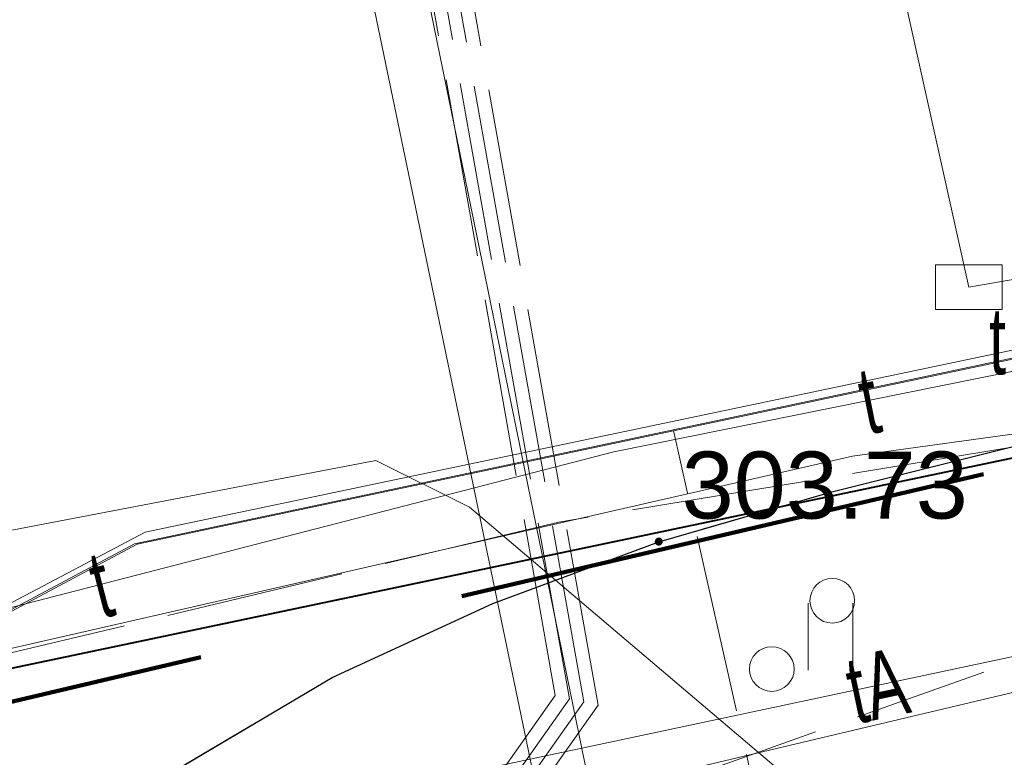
# Model space of a CAD drawing. Header units: metres. Extents: x 6567444 to 13135881, y 5574237 to 11149086.
# Tile 60 of 191: x 6567833 to 6567844, y 5574558 to 5574566. Entities that reach past the tile are written whole.
import ezdxf
from ezdxf.enums import TextEntityAlignment as Align

# ---------------------------------------------------------------- set-up
doc = ezdxf.new("R2010")
doc.units = ezdxf.units.M
for name, pattern in [('2.0_1.0', [3, 2, -1]), ('L_0_04', [1.5, 1, -0.5]), ('L_0_06', [2, 1.5, -0.5]), ('L_2_50', [2.5, 2, -0.5])]:
    doc.linetypes.add(name, pattern=pattern)
doc.layers.add('FORMA - Arch 01 - PZT 1 Strefy', color=7, linetype='Continuous')
for name, color, linetype, lineweight in [('GES_InneUrzadzeniaTowarzyszace_P', 7, 'Continuous', 18), ('GES_PrzewodCieplowniczy', 212, 'Continuous', 18), ('GES_PrzewodElektroenergetyczny', 1, 'Continuous', 18), ('GES_PrzewodElektroenergetyczny_Projektowany', 7, 'Continuous', 18), ('GES_PrzewodKanalizacyjny_Projektowany', 7, 'Continuous', 18), ('GES_PrzewodTelekomunikacyjny', 30, 'Continuous', 18), ('KR_ObiektKarto', 7, 'Continuous', 18), ('MP_LINIE_REGULAC', 135, 'Continuous', 40), ('OT_Komunikacja', 7, 'Continuous', 18), ('OT_ZagospodarowanieTerenu', 7, 'Continuous', 18), ('OTRS', 7, 'Continuous', 13), ('OTRS_O', 7, 'Continuous', 20), ('Z_ZAKRES', 214, 'Continuous', 90)]:
    doc.layers.add(name, color=color, linetype=linetype, lineweight=lineweight)
doc.styles.add('BDOT', font='arial.ttf', dxfattribs={"width": 0.9})
doc.styles.get("Standard").update_dxf_attribs({"font": 'arial.ttf'})
pattern_1 = [(45, (0, 0), (-0.265165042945, 0.265165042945), [])]

# ---------------------------------------------------------------- blocks, each defined once
blk = doc.blocks.new('OTZT_S')
at = {"color": 0, "linetype": 'Continuous', "lineweight": 18, "flags": 128}
for points in [[(-0.5, -0.75), (-0.5, 0.75)], [(0.5, 0.75), (0.5, -0.75)]]:
    blk.add_lwpolyline(points, dxfattribs=at)
blk = doc.blocks.new('other_SUPP')
at = {"color": 0, "linetype": 'Continuous', "lineweight": 18}
blk.add_circle((0, 0), 0.5, dxfattribs=at)
blk = doc.blocks.new('SUPW_R')
at = {"color": 0, "linetype": 'Continuous', "lineweight": 18, "flags": 128}
blk.add_lwpolyline([(0.75, 0.5), (0.75, -0.5), (-0.75, -0.5), (-0.75, 0.5)], close=True, dxfattribs=at)
blk = doc.blocks.new('OTRS')
at = {"layer": 'OTRS', "color": 0, "lineweight": -3, "const_width": 0.09}
blk.add_lwpolyline([(-0.045, 0, 1), (0.045, 0, 1)], format="xyb", close=True, dxfattribs=at)
at = {"layer": 'OTRS_O', "color": 0, "style": 'BDOT'}
blk.add_attdef('RZEDNA', (0.514, 0.515), '', height=1.5, dxfattribs=at)
blk = doc.blocks.new('_MDCP')
at = {"layer": 'GES_PrzewodCieplowniczy', "color": 212, "linetype": 'Continuous', "lineweight": 18}
for points in [[(6567835.395, 5574577.254), (6567835.56, 5574576.27), (6567841.12, 5574549.13), (6567842.56, 5574542.47), (6567842.66, 5574541.85), (6567842.59, 5574541.6), (6567842.37, 5574541.42), (6567841.76, 5574541.31), (6567832.56, 5574539.84), (6567831.99, 5574539.72), (6567831.81, 5574539.63), (6567831.65, 5574539.49), (6567831.8, 5574538.65), (6567833.77, 5574527.9), (6567835.97, 5574516.03), (6567836.07, 5574515.32), (6567836.27, 5574514.58), (6567838.64, 5574502.84)], [(6567840.21, 5574493.42), (6567838.21, 5574503.22), (6567835.81, 5574514.93), (6567835.68, 5574515.72), (6567835.53, 5574516.45), (6567833.32, 5574528.21), (6567831.32, 5574539.11), (6567831.19, 5574539.86), (6567831.31, 5574540.06), (6567831.53, 5574540.16), (6567832.13, 5574540.28), (6567841.07, 5574541.69), (6567841.7, 5574541.79), (6567841.9, 5574541.97), (6567842.01, 5574542.23), (6567841.92, 5574542.82), (6567840.56, 5574549.05), (6567834.9, 5574576.29), (6567834.74, 5574576.8), (6567834.714, 5574577.126)]]:
    blk.add_lwpolyline(points, dxfattribs=at)
at = {"layer": 'GES_PrzewodElektroenergetyczny', "color": 1, "linetype": 'Continuous', "lineweight": 18}
for points in [[(6567943.254, 5574582.239), (6567909.127, 5574576.204), (6567889.67, 5574572.763), (6567874.092, 5574569.903), (6567866.549, 5574568.127), (6567863.2, 5574565.721), (6567847.979, 5574563.389), (6567834.386, 5574560.54), (6567829.197, 5574557.801), (6567825.396, 5574554.557), (6567825.286, 5574554.465), (6567823.983, 5574553.351), (6567823.887, 5574553.328), (6567823.56, 5574553.266), (6567822.367, 5574553.026), (6567822.149, 5574553.016), (6567821.707, 5574552.996), (6567817.963, 5574552.826), (6567817.484, 5574552.804), (6567812.181, 5574552.562), (6567800.221, 5574552.715), (6567799.811, 5574552.733), (6567793.499, 5574551.393)], [(6567873.65, 5574564.68), (6567858.185, 5574560.669), (6567842.81, 5574557.22), (6567841.652, 5574557.736), (6567838.02, 5574560.82), (6567836.97, 5574561.34), (6567827.408, 5574559.513), (6567825.24, 5574559.375), (6567823.842, 5574558.387), (6567822.303, 5574556.767), (6567821.25, 5574553.7), (6567820.388, 5574552.522), (6567818.508, 5574550.958), (6567817.589, 5574547.746), (6567816.52, 5574541.4), (6567814.783, 5574530.308), (6567815.18, 5574526.62), (6567815.46, 5574522.32), (6567816.83, 5574517.28), (6567816.455, 5574514.619), (6567815.516, 5574513.797), (6567802.55, 5574511.616)], [(6567873.65, 5574564.68), (6567858.185, 5574560.669), (6567842.81, 5574557.22), (6567841.652, 5574557.736), (6567838.02, 5574560.82), (6567836.97, 5574561.34), (6567827.408, 5574559.513), (6567825.24, 5574559.375), (6567823.842, 5574558.387), (6567822.303, 5574556.767), (6567821.25, 5574553.7), (6567820.388, 5574552.522), (6567818.508, 5574550.958), (6567817.589, 5574547.746), (6567816.52, 5574541.4), (6567814.783, 5574530.308), (6567815.18, 5574526.62), (6567815.46, 5574522.32), (6567816.83, 5574517.28), (6567816.455, 5574514.619), (6567815.516, 5574513.797), (6567802.55, 5574511.616)], [(6567838.664, 5574557.463), (6567839.429, 5574557.634), (6567846.812, 5574559.385), (6567851.645, 5574560.446), (6567868.123, 5574564.188), (6567878.034, 5574566.506), (6567891.189, 5574569.42), (6567902.264, 5574571.789), (6567930.529, 5574577.195), (6567943.691, 5574579.824)], [(6567793.655, 5574550.711), (6567800.35, 5574552.06), (6567829.97, 5574558.57), (6567842.31, 5574561.39), (6567850.66, 5574562.54), (6567860.88, 5574565.16), (6567864.36, 5574564.78), (6567874.76, 5574567.79), (6567876.7, 5574569.8), (6567879.43, 5574570.97), (6567880.48, 5574571.46), (6567881.27, 5574571.67)], [(6567793.654, 5574550.715), (6567800.35, 5574552.06), (6567829.97, 5574558.57), (6567842.31, 5574561.39), (6567850.66, 5574562.54), (6567860.88, 5574565.16), (6567864.36, 5574564.78), (6567874.76, 5574567.79), (6567876.7, 5574569.8), (6567879.43, 5574570.97)], [(6567793.506, 5574551.362), (6567799.783, 5574552.712), (6567800.221, 5574552.715), (6567811.977, 5574552.47), (6567815.866, 5574552.65), (6567817.454, 5574552.724), (6567817.933, 5574552.746), (6567821.573, 5574552.914), (6567821.696, 5574552.936), (6567822.149, 5574553.016), (6567823.56, 5574553.266), (6567823.887, 5574553.328), (6567825.286, 5574554.465), (6567825.396, 5574554.557), (6567829.332, 5574557.775), (6567834.269, 5574560.409), (6567848.172, 5574563.348), (6567863.152, 5574565.67), (6567866.512, 5574567.994), (6567866.79, 5574568.09)], [(6567866.79, 5574568.09), (6567866.542, 5574567.987), (6567863.181, 5574565.664), (6567848.2, 5574563.341), (6567834.297, 5574560.402), (6567829.361, 5574557.768), (6567823.918, 5574553.318), (6567821.603, 5574552.908), (6567815.896, 5574552.644), (6567812.008, 5574552.464), (6567799.814, 5574552.707), (6567793.509, 5574551.351)]]:
    blk.add_lwpolyline(points, dxfattribs=at)
at = {"layer": 'GES_PrzewodElektroenergetyczny_Projektowany', "color": 1, "linetype": 'L_2_50', "lineweight": 18}
for points in [[(6567943.412, 5574581.367), (6567943.17, 5574581.32), (6567913.09, 5574576.12), (6567888.01, 5574572.01), (6567877.14, 5574569.91), (6567875.36, 5574567.7), (6567875.01, 5574566.91), (6567863.39, 5574564.59), (6567846.75, 5574561.93), (6567839.02, 5574560.65), (6567829.79, 5574558.45), (6567816.07, 5574555.81), (6567793.454, 5574551.595)], [(6567831.72, 5574502.84), (6567830.92, 5574506.11), (6567829.85, 5574510.82), (6567828.36, 5574518.08), (6567827.81, 5574522.92), (6567827.53, 5574530.32), (6567827.19, 5574535.47), (6567827.29, 5574541.46), (6567831.04, 5574547.22), (6567832.76, 5574549.39), (6567839.3, 5574558.64), (6567836.51, 5574574.32), (6567833.95, 5574575.55), (6567832.368, 5574576.684)], [(6567831.87, 5574502.87), (6567831.07, 5574506.14), (6567830, 5574510.85), (6567828.5, 5574518.11), (6567827.96, 5574522.93), (6567827.68, 5574530.33), (6567827.34, 5574535.47), (6567827.44, 5574541.42), (6567831.16, 5574547.14), (6567832.88, 5574549.3), (6567839.46, 5574558.6), (6567836.65, 5574574.42), (6567834.02, 5574575.68), (6567832.567, 5574576.722)], [(6567831.43, 5574502.77), (6567830.63, 5574506.04), (6567829.56, 5574510.76), (6567828.06, 5574518.04), (6567827.51, 5574522.9), (6567827.23, 5574530.3), (6567826.89, 5574535.46), (6567826.99, 5574541.55), (6567830.8, 5574547.4), (6567832.52, 5574549.58), (6567838.98, 5574558.71), (6567836.25, 5574574.12), (6567833.79, 5574575.29), (6567831.956, 5574576.607)], [(6567831.58, 5574502.8), (6567830.78, 5574506.07), (6567829.7, 5574510.79), (6567828.21, 5574518.06), (6567827.66, 5574522.91), (6567827.38, 5574530.31), (6567827.04, 5574535.46), (6567827.14, 5574541.51), (6567830.92, 5574547.31), (6567832.64, 5574549.49), (6567839.14, 5574558.67), (6567836.38, 5574574.22), (6567833.87, 5574575.42), (6567832.16, 5574576.645)]]:
    blk.add_lwpolyline(points, dxfattribs=at)
at = {"layer": 'GES_PrzewodElektroenergetyczny_Projektowany', "color": 1, "linetype": 'L_2_50', "lineweight": 18, "flags": 128}
blk.add_lwpolyline([(6567968.757, 5574418.447), (6567965.79, 5574417.788), (6567964.269, 5574419.682), (6567962.444, 5574428.423), (6567960.927, 5574438.382), (6567955.785, 5574440.828), (6567943.735, 5574448.879), (6567937.061, 5574453.287), (6567929.241, 5574458.206), (6567924.301, 5574460.739), (6567918.598, 5574463.02), (6567911.377, 5574464.921), (6567904.643, 5574465.783), (6567895.738, 5574466.364), (6567887.791, 5574468.949), (6567886.282, 5574470.192), (6567885.356, 5574472.785), (6567880.925, 5574493.141), (6567879.016, 5574496.438), (6567878.444, 5574499.11), (6567874.34, 5574499.268), (6567872.908, 5574505.876), (6567870.567, 5574509.67), (6567868.305, 5574511.329), (6567862.172, 5574511.906), (6567852.994, 5574510.772), (6567850.203, 5574522.019), (6567848.1, 5574529.505), (6567843.148, 5574549.062), (6567840.304, 5574561.676)], dxfattribs=at)
at = {"layer": 'GES_PrzewodKanalizacyjny_Projektowany', "color": 36, "linetype": 'L_0_06', "lineweight": 18}
blk.add_lwpolyline([(6567802.897, 5574571.142), (6567804.15, 5574570.77), (6567822.57, 5574570.72), (6567823.94, 5574565.73), (6567834.83, 5574555.79), (6567851.21, 5574561.61), (6567874.07, 5574567.2), (6567898.27, 5574572.78), (6567918.59, 5574577.15), (6567936.88, 5574581.42)], dxfattribs=at)
at = {"layer": 'GES_PrzewodTelekomunikacyjny', "color": 30, "linetype": 'Continuous', "lineweight": 18, "flags": 128}
for points in [[(6567840.706, 5574576.993), (6567841.33, 5574573.551), (6567843.613, 5574563.28), (6567869.778, 5574567.833), (6567886.856, 5574570.805)], [(6567865.525, 5574563.914), (6567846.919, 5574559.742), (6567823.059, 5574554.673), (6567819.6, 5574553.938)], [(6567845.352, 5574562.592), (6567839.637, 5574561.438)], [(6567839.637, 5574561.438), (6567828.143, 5574558.47)]]:
    blk.add_lwpolyline(points, dxfattribs=at)
at = {"layer": 'MP_LINIE_REGULAC', "linetype": 'Continuous'}
blk.add_lwpolyline([(6567822.725, 5574553.2), (6567826.384, 5574557.65), (6567847.196, 5574562.02), (6567843.244, 5574578.73)], dxfattribs=at)
at = {"layer": 'OT_Komunikacja', "color": 7, "linetype": 'L_0_06', "lineweight": 18}
blk.add_lwpolyline([(6567870.69, 5574567.61), (6567854.92, 5574563.97), (6567850.42, 5574563.07), (6567847.84, 5574562.43), (6567842.08, 5574560.99), (6567840.14, 5574560.43), (6567838.28, 5574559.74), (6567836.48, 5574558.91), (6567834.74, 5574557.88), (6567833.15, 5574556.73), (6567831.64, 5574555.37), (6567830.23, 5574553.94), (6567829, 5574552.37), (6567807.49, 5574557.68), (6567808.795, 5574564.52), (6567812.22, 5574565.02), (6567813.716, 5574565.299), (6567818.846, 5574566.258), (6567831.918, 5574568.701), (6567838.5, 5574569.98), (6567852.66, 5574572.75), (6567861.62, 5574574.56), (6567874.02, 5574577.02)], dxfattribs=at)
at = {"layer": 'OT_Komunikacja', "color": 7, "linetype": 'Continuous', "lineweight": 25, "flags": 128}
blk.add_lwpolyline([(6567824.25, 5574529.43), (6567824.08, 5574532.42), (6567824.01, 5574536.4), (6567824.25, 5574539.41), (6567825.44, 5574545.29), (6567826.09, 5574547.18), (6567826.92, 5574548.98), (6567827.87, 5574550.71), (6567829, 5574552.37), (6567830.23, 5574553.94), (6567831.64, 5574555.37), (6567833.15, 5574556.73), (6567834.74, 5574557.88), (6567836.48, 5574558.91), (6567838.28, 5574559.74), (6567840.14, 5574560.43), (6567842.08, 5574560.99), (6567847.84, 5574562.43), (6567850.42, 5574563.07), (6567851, 5574562.82), (6567857.08, 5574558.64), (6567878.36, 5574563.51)], dxfattribs=at)
at = {"layer": 'OT_ZagospodarowanieTerenu', "color": 7, "linetype": 'L_0_04', "lineweight": 18, "flags": 128}
blk.add_lwpolyline([(6567847.84, 5574562.43), (6567849.24, 5574556.86), (6567829, 5574552.37), (6567830.23, 5574553.94), (6567831.64, 5574555.37), (6567833.15, 5574556.73), (6567834.74, 5574557.88), (6567836.48, 5574558.91), (6567838.28, 5574559.74), (6567840.14, 5574560.43), (6567842.08, 5574560.99)], close=True, dxfattribs=at)
at = {"layer": 'Z_ZAKRES', "linetype": '2.0_1.0', "lineweight": 140, "ltscale": 3}
blk.add_lwpolyline([(6567820.407, 5574555.719), (6567847.232, 5574561.997), (6567929.356, 5574581.206), (6567956.443, 5574443.911), (6567955.827, 5574425.481), (6567951.015, 5574407.07), (6567933.777, 5574381.866), (6567907.312, 5574367.318), (6567855.739, 5574355.65), (6567852.582, 5574378.747), (6567848.105, 5574411.572), (6567841.693, 5574438.994), (6567818.946, 5574517.253)], close=True, dxfattribs=at)
at = {"layer": 'GES_InneUrzadzeniaTowarzyszace_P', "linetype": 'Continuous', "xscale": 0.5, "yscale": 0.5, "zscale": 0.5}
for name, p in [('SUPW_R', (6567843.613, 5574563.28)), ('other_SUPP', (6567842.083, 5574559.77)), ('other_SUPP', (6567841.406, 5574559.005))]:
    blk.add_blockref(name, p, dxfattribs=at)
at = {"layer": 'KR_ObiektKarto', "linetype": 'Continuous', "xscale": 0.5, "yscale": 0.5, "zscale": 0.5}
blk.add_blockref('OTZT_S', (6567842.062, 5574559.367), dxfattribs=at)
at = {"layer": 'OTRS', "xscale": 0.5, "yscale": 0.5, "zscale": 0.5}
blk.add_blockref('OTRS', (6567840.14, 5574560.433, 303.734), dxfattribs=at).add_auto_attribs({'RZEDNA': '303.73'})
at = {"layer": 'GES_InneUrzadzeniaTowarzyszace_P', "color": 7, "lineweight": 15, "width": 0.66}
blk.add_text('t', height=0.75, dxfattribs=at).set_placement((6567843.838, 5574563.055), align=Align.TOP_LEFT)
at = {"layer": 'GES_PrzewodTelekomunikacyjny', "color": 30, "lineweight": 15, "width": 0.66}
for s, rotation, p in [('t', -348.6, (6567842.495, 5574562.015)), ('t', -345.5, (6567833.89, 5574559.954)), ('tA', -348, (6567842.585, 5574558.821))]:
    blk.add_text(s, height=0.75, rotation=rotation, dxfattribs=at).set_placement(p, align=Align.MIDDLE_CENTER)
blk = doc.blocks.new('PR1183 Chorzów Metalowców V09_TT')
at = {"layer": 'FORMA - Arch 01 - PZT 1 Strefy', "linetype": 'Continuous', "lineweight": 0, "true_color": 0x577933}
h = blk.add_hatch(dxfattribs=at)
h.set_pattern_fill('ANSI31', color=77, scale=3, style=0)
h.set_pattern_definition(pattern_1)
h.paths.add_polyline_path([(6567829, 5574517.24), (6567842.398, 5574471.118), (6567844.165, 5574471.632), (6567846.931, 5574462.111), (6567846.967, 5574484.472), (6567835.736, 5574536.73), (6567846.642, 5574539.074), (6567844.864, 5574547.35), (6567918.571, 5574563.191), (6567935.605, 5574483.933), (6567930.975, 5574476.768), (6567931.227, 5574475.595), (6567933.57, 5574476.098, 0.216609), (6567938.884, 5574480.085), (6567921.55, 5574567.86), (6567849.267, 5574550.953), (6567830.11, 5574546.47)])
blk = doc.blocks.new('GE.I.6640.1.468.2024_MDCP_dodatkowe pomiary_12.03.2026')
at = {"layer": 'GES_PrzewodCieplowniczy', "color": 212, "linetype": 'Continuous', "lineweight": 18}
for points in [[(6567835.395, 5574577.254), (6567835.56, 5574576.27), (6567841.12, 5574549.13), (6567842.56, 5574542.47), (6567842.66, 5574541.85), (6567842.59, 5574541.6), (6567842.37, 5574541.42), (6567841.76, 5574541.31), (6567832.56, 5574539.84), (6567831.99, 5574539.72), (6567831.81, 5574539.63), (6567831.65, 5574539.49), (6567831.8, 5574538.65), (6567833.77, 5574527.9), (6567835.97, 5574516.03), (6567836.07, 5574515.32), (6567836.27, 5574514.58), (6567838.64, 5574502.84)], [(6567840.21, 5574493.42), (6567838.21, 5574503.22), (6567835.81, 5574514.93), (6567835.68, 5574515.72), (6567835.53, 5574516.45), (6567833.32, 5574528.21), (6567831.32, 5574539.11), (6567831.19, 5574539.86), (6567831.31, 5574540.06), (6567831.53, 5574540.16), (6567832.13, 5574540.28), (6567841.07, 5574541.69), (6567841.7, 5574541.79), (6567841.9, 5574541.97), (6567842.01, 5574542.23), (6567841.92, 5574542.82), (6567840.56, 5574549.05), (6567834.9, 5574576.29), (6567834.74, 5574576.8), (6567834.714, 5574577.126)]]:
    blk.add_lwpolyline(points, dxfattribs=at)
at = {"layer": 'GES_PrzewodElektroenergetyczny', "color": 1, "linetype": 'Continuous', "lineweight": 18}
for points in [[(6567943.254, 5574582.239), (6567909.127, 5574576.204), (6567889.67, 5574572.763), (6567874.092, 5574569.903), (6567866.549, 5574568.127), (6567863.2, 5574565.721), (6567847.979, 5574563.389), (6567834.386, 5574560.54), (6567829.197, 5574557.801), (6567825.396, 5574554.557), (6567825.286, 5574554.465), (6567823.983, 5574553.351), (6567823.887, 5574553.328), (6567823.56, 5574553.266), (6567822.367, 5574553.026), (6567822.149, 5574553.016), (6567821.707, 5574552.996), (6567817.963, 5574552.826), (6567817.484, 5574552.804), (6567812.181, 5574552.562), (6567800.221, 5574552.715), (6567799.811, 5574552.733), (6567793.499, 5574551.393)], [(6567873.65, 5574564.68), (6567858.185, 5574560.669), (6567842.81, 5574557.22), (6567841.652, 5574557.736), (6567838.02, 5574560.82), (6567836.97, 5574561.34), (6567827.408, 5574559.513), (6567825.24, 5574559.375), (6567823.842, 5574558.387), (6567822.303, 5574556.767), (6567821.25, 5574553.7), (6567820.388, 5574552.522), (6567818.508, 5574550.958), (6567817.589, 5574547.746), (6567816.52, 5574541.4), (6567814.783, 5574530.308), (6567815.18, 5574526.62), (6567815.46, 5574522.32), (6567816.83, 5574517.28), (6567816.455, 5574514.619), (6567815.516, 5574513.797), (6567802.55, 5574511.616)], [(6567873.65, 5574564.68), (6567858.185, 5574560.669), (6567842.81, 5574557.22), (6567841.652, 5574557.736), (6567838.02, 5574560.82), (6567836.97, 5574561.34), (6567827.408, 5574559.513), (6567825.24, 5574559.375), (6567823.842, 5574558.387), (6567822.303, 5574556.767), (6567821.25, 5574553.7), (6567820.388, 5574552.522), (6567818.508, 5574550.958), (6567817.589, 5574547.746), (6567816.52, 5574541.4), (6567814.783, 5574530.308), (6567815.18, 5574526.62), (6567815.46, 5574522.32), (6567816.83, 5574517.28), (6567816.455, 5574514.619), (6567815.516, 5574513.797), (6567802.55, 5574511.616)], [(6567838.664, 5574557.463), (6567839.429, 5574557.634), (6567846.812, 5574559.385), (6567851.645, 5574560.446), (6567868.123, 5574564.188), (6567878.034, 5574566.506), (6567891.189, 5574569.42), (6567902.264, 5574571.789), (6567930.529, 5574577.195), (6567943.691, 5574579.824)], [(6567793.655, 5574550.711), (6567800.35, 5574552.06), (6567829.97, 5574558.57), (6567842.31, 5574561.39), (6567850.66, 5574562.54), (6567860.88, 5574565.16), (6567864.36, 5574564.78), (6567874.76, 5574567.79), (6567876.7, 5574569.8), (6567879.43, 5574570.97), (6567880.48, 5574571.46), (6567881.27, 5574571.67)], [(6567793.654, 5574550.715), (6567800.35, 5574552.06), (6567829.97, 5574558.57), (6567842.31, 5574561.39), (6567850.66, 5574562.54), (6567860.88, 5574565.16), (6567864.36, 5574564.78), (6567874.76, 5574567.79), (6567876.7, 5574569.8), (6567879.43, 5574570.97)], [(6567793.506, 5574551.362), (6567799.783, 5574552.712), (6567800.221, 5574552.715), (6567811.977, 5574552.47), (6567815.866, 5574552.65), (6567817.454, 5574552.724), (6567817.933, 5574552.746), (6567821.573, 5574552.914), (6567821.696, 5574552.936), (6567822.149, 5574553.016), (6567823.56, 5574553.266), (6567823.887, 5574553.328), (6567825.286, 5574554.465), (6567825.396, 5574554.557), (6567829.332, 5574557.775), (6567834.269, 5574560.409), (6567848.172, 5574563.348), (6567863.152, 5574565.67), (6567866.512, 5574567.994), (6567866.79, 5574568.09)], [(6567866.79, 5574568.09), (6567866.542, 5574567.987), (6567863.181, 5574565.664), (6567848.2, 5574563.341), (6567834.297, 5574560.402), (6567829.361, 5574557.768), (6567823.918, 5574553.318), (6567821.603, 5574552.908), (6567815.896, 5574552.644), (6567812.008, 5574552.464), (6567799.814, 5574552.707), (6567793.509, 5574551.351)]]:
    blk.add_lwpolyline(points, dxfattribs=at)
at = {"layer": 'GES_PrzewodElektroenergetyczny_Projektowany', "color": 1, "linetype": 'L_2_50', "lineweight": 18}
for points in [[(6567943.412, 5574581.367), (6567943.17, 5574581.32), (6567913.09, 5574576.12), (6567888.01, 5574572.01), (6567877.14, 5574569.91), (6567875.36, 5574567.7), (6567875.01, 5574566.91), (6567863.39, 5574564.59), (6567846.75, 5574561.93), (6567839.02, 5574560.65), (6567829.79, 5574558.45), (6567816.07, 5574555.81), (6567793.454, 5574551.595)], [(6567831.72, 5574502.84), (6567830.92, 5574506.11), (6567829.85, 5574510.82), (6567828.36, 5574518.08), (6567827.81, 5574522.92), (6567827.53, 5574530.32), (6567827.19, 5574535.47), (6567827.29, 5574541.46), (6567831.04, 5574547.22), (6567832.76, 5574549.39), (6567839.3, 5574558.64), (6567836.51, 5574574.32), (6567833.95, 5574575.55), (6567832.368, 5574576.684)], [(6567831.87, 5574502.87), (6567831.07, 5574506.14), (6567830, 5574510.85), (6567828.5, 5574518.11), (6567827.96, 5574522.93), (6567827.68, 5574530.33), (6567827.34, 5574535.47), (6567827.44, 5574541.42), (6567831.16, 5574547.14), (6567832.88, 5574549.3), (6567839.46, 5574558.6), (6567836.65, 5574574.42), (6567834.02, 5574575.68), (6567832.567, 5574576.722)], [(6567831.43, 5574502.77), (6567830.63, 5574506.04), (6567829.56, 5574510.76), (6567828.06, 5574518.04), (6567827.51, 5574522.9), (6567827.23, 5574530.3), (6567826.89, 5574535.46), (6567826.99, 5574541.55), (6567830.8, 5574547.4), (6567832.52, 5574549.58), (6567838.98, 5574558.71), (6567836.25, 5574574.12), (6567833.79, 5574575.29), (6567831.956, 5574576.607)], [(6567831.58, 5574502.8), (6567830.78, 5574506.07), (6567829.7, 5574510.79), (6567828.21, 5574518.06), (6567827.66, 5574522.91), (6567827.38, 5574530.31), (6567827.04, 5574535.46), (6567827.14, 5574541.51), (6567830.92, 5574547.31), (6567832.64, 5574549.49), (6567839.14, 5574558.67), (6567836.38, 5574574.22), (6567833.87, 5574575.42), (6567832.16, 5574576.645)]]:
    blk.add_lwpolyline(points, dxfattribs=at)
at = {"layer": 'GES_PrzewodElektroenergetyczny_Projektowany', "color": 1, "linetype": 'L_2_50', "lineweight": 18, "flags": 128}
blk.add_lwpolyline([(6567968.757, 5574418.447), (6567965.79, 5574417.788), (6567964.269, 5574419.682), (6567962.444, 5574428.423), (6567960.927, 5574438.382), (6567955.785, 5574440.828), (6567943.735, 5574448.879), (6567937.061, 5574453.287), (6567929.241, 5574458.206), (6567924.301, 5574460.739), (6567918.598, 5574463.02), (6567911.377, 5574464.921), (6567904.643, 5574465.783), (6567895.738, 5574466.364), (6567887.791, 5574468.949), (6567886.282, 5574470.192), (6567885.356, 5574472.785), (6567880.925, 5574493.141), (6567879.016, 5574496.438), (6567878.444, 5574499.11), (6567874.34, 5574499.268), (6567872.908, 5574505.876), (6567870.567, 5574509.67), (6567868.305, 5574511.329), (6567862.172, 5574511.906), (6567852.994, 5574510.772), (6567850.203, 5574522.019), (6567848.1, 5574529.505), (6567843.148, 5574549.062), (6567840.304, 5574561.676)], dxfattribs=at)
at = {"layer": 'GES_PrzewodKanalizacyjny_Projektowany', "color": 36, "linetype": 'L_0_06', "lineweight": 18}
blk.add_lwpolyline([(6567802.897, 5574571.142), (6567804.15, 5574570.77), (6567822.57, 5574570.72), (6567823.94, 5574565.73), (6567834.83, 5574555.79), (6567851.21, 5574561.61), (6567874.07, 5574567.2), (6567898.27, 5574572.78), (6567918.59, 5574577.15), (6567936.88, 5574581.42)], dxfattribs=at)
at = {"layer": 'GES_PrzewodTelekomunikacyjny', "color": 30, "linetype": 'Continuous', "lineweight": 18, "flags": 128}
for points in [[(6567840.706, 5574576.993), (6567841.33, 5574573.551), (6567843.613, 5574563.28), (6567869.778, 5574567.833), (6567886.856, 5574570.805)], [(6567865.525, 5574563.914), (6567846.919, 5574559.742), (6567823.059, 5574554.673), (6567819.6, 5574553.938)], [(6567845.352, 5574562.592), (6567839.637, 5574561.438)], [(6567839.637, 5574561.438), (6567828.143, 5574558.47)]]:
    blk.add_lwpolyline(points, dxfattribs=at)
at = {"layer": 'MP_LINIE_REGULAC', "linetype": 'Continuous'}
blk.add_lwpolyline([(6567822.725, 5574553.2), (6567826.384, 5574557.65), (6567847.196, 5574562.02), (6567843.244, 5574578.73)], dxfattribs=at)
at = {"layer": 'OT_Komunikacja', "color": 7, "linetype": 'L_0_06', "lineweight": 18}
blk.add_lwpolyline([(6567870.69, 5574567.61), (6567854.92, 5574563.97), (6567850.42, 5574563.07), (6567847.84, 5574562.43), (6567842.08, 5574560.99), (6567840.14, 5574560.43), (6567838.28, 5574559.74), (6567836.48, 5574558.91), (6567834.74, 5574557.88), (6567833.15, 5574556.73), (6567831.64, 5574555.37), (6567830.23, 5574553.94), (6567829, 5574552.37), (6567807.49, 5574557.68), (6567808.795, 5574564.52), (6567812.22, 5574565.02), (6567813.716, 5574565.299), (6567818.846, 5574566.258), (6567831.918, 5574568.701), (6567838.5, 5574569.98), (6567852.66, 5574572.75), (6567861.62, 5574574.56), (6567874.02, 5574577.02)], dxfattribs=at)
at = {"layer": 'OT_Komunikacja', "color": 7, "linetype": 'Continuous', "lineweight": 25, "flags": 128}
blk.add_lwpolyline([(6567824.25, 5574529.43), (6567824.08, 5574532.42), (6567824.01, 5574536.4), (6567824.25, 5574539.41), (6567825.44, 5574545.29), (6567826.09, 5574547.18), (6567826.92, 5574548.98), (6567827.87, 5574550.71), (6567829, 5574552.37), (6567830.23, 5574553.94), (6567831.64, 5574555.37), (6567833.15, 5574556.73), (6567834.74, 5574557.88), (6567836.48, 5574558.91), (6567838.28, 5574559.74), (6567840.14, 5574560.43), (6567842.08, 5574560.99), (6567847.84, 5574562.43), (6567850.42, 5574563.07), (6567851, 5574562.82), (6567857.08, 5574558.64), (6567878.36, 5574563.51)], dxfattribs=at)
at = {"layer": 'OT_ZagospodarowanieTerenu', "color": 7, "linetype": 'L_0_04', "lineweight": 18, "flags": 128}
blk.add_lwpolyline([(6567847.84, 5574562.43), (6567849.24, 5574556.86), (6567829, 5574552.37), (6567830.23, 5574553.94), (6567831.64, 5574555.37), (6567833.15, 5574556.73), (6567834.74, 5574557.88), (6567836.48, 5574558.91), (6567838.28, 5574559.74), (6567840.14, 5574560.43), (6567842.08, 5574560.99)], close=True, dxfattribs=at)
at = {"layer": 'Z_ZAKRES', "linetype": '2.0_1.0', "lineweight": 140, "ltscale": 3}
blk.add_lwpolyline([(6567820.407, 5574555.719), (6567847.232, 5574561.997), (6567929.356, 5574581.206), (6567956.443, 5574443.911), (6567955.827, 5574425.481), (6567951.015, 5574407.07), (6567933.777, 5574381.866), (6567907.312, 5574367.318), (6567855.739, 5574355.65), (6567852.582, 5574378.747), (6567848.105, 5574411.572), (6567841.693, 5574438.994), (6567818.946, 5574517.253)], close=True, dxfattribs=at)
at = {"layer": 'GES_InneUrzadzeniaTowarzyszace_P', "linetype": 'Continuous', "xscale": 0.5, "yscale": 0.5, "zscale": 0.5}
for name, p in [('SUPW_R', (6567843.613, 5574563.28)), ('other_SUPP', (6567842.083, 5574559.77)), ('other_SUPP', (6567841.406, 5574559.005))]:
    blk.add_blockref(name, p, dxfattribs=at)
at = {"layer": 'KR_ObiektKarto', "linetype": 'Continuous', "xscale": 0.5, "yscale": 0.5, "zscale": 0.5}
blk.add_blockref('OTZT_S', (6567842.062, 5574559.367), dxfattribs=at)
at = {"layer": 'OTRS', "xscale": 0.5, "yscale": 0.5, "zscale": 0.5}
blk.add_blockref('OTRS', (6567840.14, 5574560.433, 303.734), dxfattribs=at).add_auto_attribs({'RZEDNA': '303.73'})
at = {"layer": 'GES_InneUrzadzeniaTowarzyszace_P', "color": 7, "lineweight": 15, "width": 0.66}
blk.add_text('t', height=0.75, dxfattribs=at).set_placement((6567843.838, 5574563.055), align=Align.TOP_LEFT)
at = {"layer": 'GES_PrzewodTelekomunikacyjny', "color": 30, "lineweight": 15, "width": 0.66}
for s, rotation, p in [('t', -348.6, (6567842.495, 5574562.015)), ('t', -345.5, (6567833.89, 5574559.954)), ('tA', -348, (6567842.585, 5574558.821))]:
    blk.add_text(s, height=0.75, rotation=rotation, dxfattribs=at).set_placement(p, align=Align.MIDDLE_CENTER)

msp = doc.modelspace()

# ---------------------------------------------------------------- block references
at = {"layer": 'Defpoints'}
msp.add_blockref('GE.I.6640.1.468.2024_MDCP_dodatkowe pomiary_12.03.2026', (0, 0), dxfattribs=at)

# ---------------------------------------------------------------- next in the draw order: block references
msp.add_blockref('PR1183 Chorzów Metalowców V09_TT', (0, 1.25))

# ---------------------------------------------------------------- next in the draw order: block references
msp.add_blockref('_MDCP', (0, 0))

# ---------------------------------------------------------------- next in the draw order: hatches: boundary and pattern name
at = {"layer": 'FORMA - Arch 01 - PZT 1 Strefy', "linetype": 'Continuous', "lineweight": 0, "true_color": 0x577933}
h = msp.add_hatch(dxfattribs=at)
h.set_pattern_fill('ANSI31', color=77, scale=3, style=0)
h.set_pattern_definition(pattern_1)
h.paths.add_polyline_path([(6567829, 5574517.24), (6567842.398, 5574471.118), (6567844.165, 5574471.632), (6567846.931, 5574462.111), (6567846.967, 5574484.472), (6567835.736, 5574536.73), (6567846.642, 5574539.074), (6567844.864, 5574547.35), (6567918.571, 5574563.191), (6567935.605, 5574483.933), (6567930.975, 5574476.768), (6567931.227, 5574475.595), (6567933.57, 5574476.098, 0.216609), (6567938.884, 5574480.085), (6567921.55, 5574567.86), (6567849.267, 5574550.953), (6567830.11, 5574546.47)])

doc.saveas('drawing.dxf')
